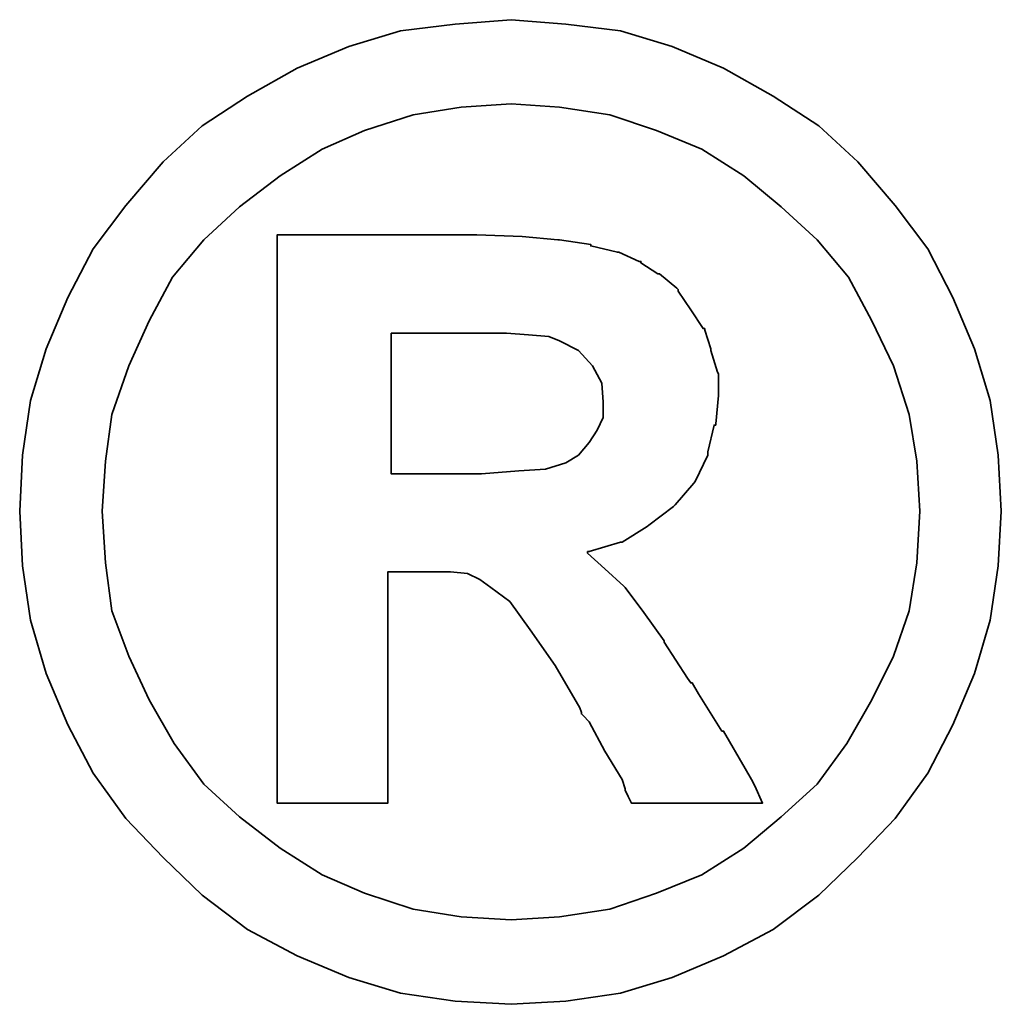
# Model space of a CAD drawing. Extents: x 24.2 to 106.5, y 37.1 to 84.
# Tile 47 of 49: x 98.277 to 98.526, y 59.769 to 60.018. Entities that reach past the tile are written whole.
import ezdxf

# ---------------------------------------------------------------- set-up
doc = ezdxf.new("R2010")
doc.units = 0
doc.header["$MEASUREMENT"] = 0
doc.layers.add('DIM', color=4, linetype='CONTINUOUS')
doc.layers.add('layer 1', color=7, linetype='CONTINUOUS')

# ---------------------------------------------------------------- blocks, each defined once
blk = doc.blocks.new('TBI MOTION logo(完整正式版)')
at = {"layer": 'layer 1', "color": 22, "lineweight": 35}
for points, knots in [([(81.20634, 4.98624), (81.20634, 4.98624), (81.18649, 5.32862), (81.18649, 5.32862), (81.18649, 5.32862), (81.18649, 5.32862), (81.13886, 5.66206), (81.13886, 5.66206), (81.13886, 5.66206), (81.13886, 5.66206), (81.04359, 5.97764), (81.04359, 5.97764), (81.04359, 5.97764), (81.04359, 5.97764), (80.91061, 6.29124), (80.91061, 6.29124), (80.91061, 6.29124), (80.91061, 6.29124), (80.75778, 6.58697), (80.75778, 6.58697), (80.75778, 6.58697), (80.75778, 6.58697), (80.5593, 6.85294), (80.5593, 6.85294), (80.5593, 6.85294), (80.5593, 6.85294), (80.33105, 7.1189), (80.33105, 7.1189), (80.33105, 7.1189), (80.33105, 7.1189), (80.09287, 7.33921), (80.09287, 7.33921), (80.09287, 7.33921), (80.09287, 7.33921), (79.815, 7.51982), (79.815, 7.51982), (79.815, 7.51982), (79.815, 7.51982), (79.51133, 7.69051), (79.51133, 7.69051), (79.51133, 7.69051), (79.51133, 7.69051), (79.19773, 7.8235), (79.19773, 7.8235), (79.19773, 7.8235), (79.19773, 7.8235), (78.88215, 7.91877), (78.88215, 7.91877), (78.88215, 7.91877), (78.88215, 7.91877), (78.54871, 7.95846), (78.54871, 7.95846), (78.54871, 7.95846), (78.54871, 7.95846), (78.21526, 7.98625), (78.21526, 7.98625), (78.21526, 7.98625), (78.21526, 7.98625), (77.87388, 7.95846), (77.87388, 7.95846), (77.87388, 7.95846), (77.87388, 7.95846), (77.54044, 7.91877), (77.54044, 7.91877), (77.54044, 7.91877), (77.54044, 7.91877), (77.22485, 7.8235), (77.22485, 7.8235), (77.22485, 7.8235), (77.22485, 7.8235), (76.91027, 7.69051), (76.91027, 7.69051), (76.91027, 7.69051), (76.91027, 7.69051), (76.6056, 7.51982), (76.6056, 7.51982), (76.6056, 7.51982), (76.6056, 7.51982), (76.32972, 7.33921), (76.32972, 7.33921), (76.32972, 7.33921), (76.32972, 7.33921), (76.09154, 7.1189), (76.09154, 7.1189), (76.09154, 7.1189), (76.09154, 7.1189), (75.86329, 6.85294), (75.86329, 6.85294), (75.86329, 6.85294), (75.86329, 6.85294), (75.66382, 6.58697), (75.66382, 6.58697), (75.66382, 6.58697), (75.66382, 6.58697), (75.51099, 6.29124), (75.51099, 6.29124), (75.51099, 6.29124), (75.51099, 6.29124), (75.37702, 5.97764), (75.37702, 5.97764), (75.37702, 5.97764), (75.37702, 5.97764), (75.28175, 5.66206), (75.28175, 5.66206), (75.28175, 5.66206), (75.28175, 5.66206), (75.23411, 5.32862), (75.23411, 5.32862), (75.23411, 5.32862), (75.23411, 5.32862), (75.21625, 4.98624), (75.21625, 4.98624), (75.21625, 4.98624), (75.21625, 4.98624), (75.23411, 4.6528), (75.23411, 4.6528), (75.23411, 4.6528), (75.23411, 4.6528), (75.28175, 4.32035), (75.28175, 4.32035), (75.28175, 4.32035), (75.28175, 4.32035), (75.37702, 3.99583), (75.37702, 3.99583), (75.37702, 3.99583), (75.37702, 3.99583), (75.51099, 3.68224), (75.51099, 3.68224), (75.51099, 3.68224), (75.51099, 3.68224), (75.66382, 3.38749), (75.66382, 3.38749), (75.66382, 3.38749), (75.66382, 3.38749), (75.86329, 3.10963), (75.86329, 3.10963), (75.86329, 3.10963), (75.86329, 3.10963), (76.09154, 2.87145), (76.09154, 2.87145), (76.09154, 2.87145), (76.09154, 2.87145), (76.32972, 2.6432), (76.32972, 2.6432), (76.32972, 2.6432), (76.32972, 2.6432), (76.6056, 2.43381), (76.6056, 2.43381), (76.6056, 2.43381), (76.6056, 2.43381), (76.91027, 2.27205), (76.91027, 2.27205), (76.91027, 2.27205), (76.91027, 2.27205), (77.22485, 2.13906), (77.22485, 2.13906), (77.22485, 2.13906), (77.22485, 2.13906), (77.54044, 2.0438), (77.54044, 2.0438), (77.54044, 2.0438), (77.54044, 2.0438), (77.87388, 1.99616), (77.87388, 1.99616), (77.87388, 1.99616), (77.87388, 1.99616), (78.21526, 1.97631), (78.21526, 1.97631), (78.21526, 1.97631), (78.21526, 1.97631), (78.54871, 1.99616), (78.54871, 1.99616), (78.54871, 1.99616), (78.54871, 1.99616), (78.88215, 2.0438), (78.88215, 2.0438), (78.88215, 2.0438), (78.88215, 2.0438), (79.19773, 2.13906), (79.19773, 2.13906), (79.19773, 2.13906), (79.19773, 2.13906), (79.51133, 2.27205), (79.51133, 2.27205), (79.51133, 2.27205), (79.51133, 2.27205), (79.815, 2.43381), (79.815, 2.43381), (79.815, 2.43381), (79.815, 2.43381), (80.09287, 2.6432), (80.09287, 2.6432), (80.09287, 2.6432), (80.09287, 2.6432), (80.33105, 2.87145), (80.33105, 2.87145), (80.33105, 2.87145), (80.33105, 2.87145), (80.5593, 3.10963), (80.5593, 3.10963), (80.5593, 3.10963), (80.5593, 3.10963), (80.75778, 3.38749), (80.75778, 3.38749), (80.75778, 3.38749), (80.75778, 3.38749), (80.91061, 3.68224), (80.91061, 3.68224), (80.91061, 3.68224), (80.91061, 3.68224), (81.04359, 3.99583), (81.04359, 3.99583), (81.04359, 3.99583), (81.04359, 3.99583), (81.13886, 4.32035), (81.13886, 4.32035), (81.13886, 4.32035), (81.13886, 4.32035), (81.18649, 4.6528), (81.18649, 4.6528), (81.18649, 4.6528), (81.18649, 4.6528), (81.20634, 4.98624), (81.20634, 4.98624)], [0, 0, 0, 0, 0.0178571, 0.0178571, 0.0178571, 0.0178571, 0.0357143, 0.0357143, 0.0357143, 0.0357143, 0.0535714, 0.0535714, 0.0535714, 0.0535714, 0.0714286, 0.0714286, 0.0714286, 0.0714286, 0.0892857, 0.0892857, 0.0892857, 0.0892857, 0.1071429, 0.1071429, 0.1071429, 0.1071429, 0.125, 0.125, 0.125, 0.125, 0.1428571, 0.1428571, 0.1428571, 0.1428571, 0.1607143, 0.1607143, 0.1607143, 0.1607143, 0.1785714, 0.1785714, 0.1785714, 0.1785714, 0.1964286, 0.1964286, 0.1964286, 0.1964286, 0.2142857, 0.2142857, 0.2142857, 0.2142857, 0.2321429, 0.2321429, 0.2321429, 0.2321429, 0.25, 0.25, 0.25, 0.25, 0.2678571, 0.2678571, 0.2678571, 0.2678571, 0.2857143, 0.2857143, 0.2857143, 0.2857143, 0.3035714, 0.3035714, 0.3035714, 0.3035714, 0.3214286, 0.3214286, 0.3214286, 0.3214286, 0.3392857, 0.3392857, 0.3392857, 0.3392857, 0.3571429, 0.3571429, 0.3571429, 0.3571429, 0.375, 0.375, 0.375, 0.375, 0.3928571, 0.3928571, 0.3928571, 0.3928571, 0.4107143, 0.4107143, 0.4107143, 0.4107143, 0.4285714, 0.4285714, 0.4285714, 0.4285714, 0.4464286, 0.4464286, 0.4464286, 0.4464286, 0.4642857, 0.4642857, 0.4642857, 0.4642857, 0.4821429, 0.4821429, 0.4821429, 0.4821429, 0.5, 0.5, 0.5, 0.5, 0.5178571, 0.5178571, 0.5178571, 0.5178571, 0.5357143, 0.5357143, 0.5357143, 0.5357143, 0.5535714, 0.5535714, 0.5535714, 0.5535714, 0.5714286, 0.5714286, 0.5714286, 0.5714286, 0.5892857, 0.5892857, 0.5892857, 0.5892857, 0.6071429, 0.6071429, 0.6071429, 0.6071429, 0.625, 0.625, 0.625, 0.625, 0.6428571, 0.6428571, 0.6428571, 0.6428571, 0.6607143, 0.6607143, 0.6607143, 0.6607143, 0.6785714, 0.6785714, 0.6785714, 0.6785714, 0.6964286, 0.6964286, 0.6964286, 0.6964286, 0.7142857, 0.7142857, 0.7142857, 0.7142857, 0.7321429, 0.7321429, 0.7321429, 0.7321429, 0.75, 0.75, 0.75, 0.75, 0.7678571, 0.7678571, 0.7678571, 0.7678571, 0.7857143, 0.7857143, 0.7857143, 0.7857143, 0.8035714, 0.8035714, 0.8035714, 0.8035714, 0.8214286, 0.8214286, 0.8214286, 0.8214286, 0.8392857, 0.8392857, 0.8392857, 0.8392857, 0.8571429, 0.8571429, 0.8571429, 0.8571429, 0.875, 0.875, 0.875, 0.875, 0.8928571, 0.8928571, 0.8928571, 0.8928571, 0.9107143, 0.9107143, 0.9107143, 0.9107143, 0.9285714, 0.9285714, 0.9285714, 0.9285714, 0.9464286, 0.9464286, 0.9464286, 0.9464286, 0.9642857, 0.9642857, 0.9642857, 0.9642857, 0.9821429, 0.9821429, 0.9821429, 0.9821429, 1, 1, 1, 1]), ([(80.71014, 4.98624), (80.71014, 4.98624), (80.69129, 5.29091), (80.69129, 5.29091), (80.69129, 5.29091), (80.69129, 5.29091), (80.64464, 5.57672), (80.64464, 5.57672), (80.64464, 5.57672), (80.64464, 5.57672), (80.54937, 5.87245), (80.54937, 5.87245), (80.54937, 5.87245), (80.54937, 5.87245), (80.41639, 6.14833), (80.41639, 6.14833), (80.41639, 6.14833), (80.41639, 6.14833), (80.27349, 6.41429), (80.27349, 6.41429), (80.27349, 6.41429), (80.27349, 6.41429), (80.08295, 6.64255), (80.08295, 6.64255), (80.08295, 6.64255), (80.08295, 6.64255), (79.86264, 6.84301), (79.86264, 6.84301), (79.86264, 6.84301), (79.86264, 6.84301), (79.63439, 7.03355), (79.63439, 7.03355), (79.63439, 7.03355), (79.63439, 7.03355), (79.37835, 7.1963), (79.37835, 7.1963), (79.37835, 7.1963), (79.37835, 7.1963), (79.10246, 7.30944), (79.10246, 7.30944), (79.10246, 7.30944), (79.10246, 7.30944), (78.81665, 7.40471), (78.81665, 7.40471), (78.81665, 7.40471), (78.81665, 7.40471), (78.511, 7.45234), (78.511, 7.45234), (78.511, 7.45234), (78.511, 7.45234), (78.21526, 7.47219), (78.21526, 7.47219), (78.21526, 7.47219), (78.21526, 7.47219), (77.9106, 7.45234), (77.9106, 7.45234), (77.9106, 7.45234), (77.9106, 7.45234), (77.61685, 7.40471), (77.61685, 7.40471), (77.61685, 7.40471), (77.61685, 7.40471), (77.32012, 7.30944), (77.32012, 7.30944), (77.32012, 7.30944), (77.32012, 7.30944), (77.06309, 7.1963), (77.06309, 7.1963), (77.06309, 7.1963), (77.06309, 7.1963), (76.80606, 7.03355), (76.80606, 7.03355), (76.80606, 7.03355), (76.80606, 7.03355), (76.55797, 6.84301), (76.55797, 6.84301), (76.55797, 6.84301), (76.55797, 6.84301), (76.34063, 6.64255), (76.34063, 6.64255), (76.34063, 6.64255), (76.34063, 6.64255), (76.1491, 6.41429), (76.1491, 6.41429), (76.1491, 6.41429), (76.1491, 6.41429), (76.0062, 6.14833), (76.0062, 6.14833), (76.0062, 6.14833), (76.0062, 6.14833), (75.88314, 5.87245), (75.88314, 5.87245), (75.88314, 5.87245), (75.88314, 5.87245), (75.77794, 5.57672), (75.77794, 5.57672), (75.77794, 5.57672), (75.77794, 5.57672), (75.73924, 5.29091), (75.73924, 5.29091), (75.73924, 5.29091), (75.73924, 5.29091), (75.72039, 4.98624), (75.72039, 4.98624), (75.72039, 4.98624), (75.72039, 4.98624), (75.73924, 4.67165), (75.73924, 4.67165), (75.73924, 4.67165), (75.73924, 4.67165), (75.77794, 4.37791), (75.77794, 4.37791), (75.77794, 4.37791), (75.77794, 4.37791), (75.88314, 4.10102), (75.88314, 4.10102), (75.88314, 4.10102), (75.88314, 4.10102), (76.0062, 3.83407), (76.0062, 3.83407), (76.0062, 3.83407), (76.0062, 3.83407), (76.15902, 3.56811), (76.15902, 3.56811), (76.15902, 3.56811), (76.15902, 3.56811), (76.34063, 3.32001), (76.34063, 3.32001), (76.34063, 3.32001), (76.34063, 3.32001), (76.55797, 3.11955), (76.55797, 3.11955), (76.55797, 3.11955), (76.55797, 3.11955), (76.80606, 2.92901), (76.80606, 2.92901), (76.80606, 2.92901), (76.80606, 2.92901), (77.06309, 2.76725), (77.06309, 2.76725), (77.06309, 2.76725), (77.06309, 2.76725), (77.32012, 2.65412), (77.32012, 2.65412), (77.32012, 2.65412), (77.32012, 2.65412), (77.61685, 2.55786), (77.61685, 2.55786), (77.61685, 2.55786), (77.61685, 2.55786), (77.9106, 2.51022), (77.9106, 2.51022), (77.9106, 2.51022), (77.9106, 2.51022), (78.21526, 2.49137), (78.21526, 2.49137), (78.21526, 2.49137), (78.21526, 2.49137), (78.511, 2.51022), (78.511, 2.51022), (78.511, 2.51022), (78.511, 2.51022), (78.81665, 2.55786), (78.81665, 2.55786), (78.81665, 2.55786), (78.81665, 2.55786), (79.10246, 2.65412), (79.10246, 2.65412), (79.10246, 2.65412), (79.10246, 2.65412), (79.37835, 2.76725), (79.37835, 2.76725), (79.37835, 2.76725), (79.37835, 2.76725), (79.63439, 2.92901), (79.63439, 2.92901), (79.63439, 2.92901), (79.63439, 2.92901), (79.86264, 3.11955), (79.86264, 3.11955), (79.86264, 3.11955), (79.86264, 3.11955), (80.08295, 3.32001), (80.08295, 3.32001), (80.08295, 3.32001), (80.08295, 3.32001), (80.26356, 3.56811), (80.26356, 3.56811), (80.26356, 3.56811), (80.26356, 3.56811), (80.41639, 3.83407), (80.41639, 3.83407), (80.41639, 3.83407), (80.41639, 3.83407), (80.54937, 4.10102), (80.54937, 4.10102), (80.54937, 4.10102), (80.54937, 4.10102), (80.64464, 4.37791), (80.64464, 4.37791), (80.64464, 4.37791), (80.64464, 4.37791), (80.69129, 4.67165), (80.69129, 4.67165), (80.69129, 4.67165), (80.69129, 4.67165), (80.71014, 4.98624), (80.71014, 4.98624)], [0, 0, 0, 0, 0.0192308, 0.0192308, 0.0192308, 0.0192308, 0.0384615, 0.0384615, 0.0384615, 0.0384615, 0.0576923, 0.0576923, 0.0576923, 0.0576923, 0.0769231, 0.0769231, 0.0769231, 0.0769231, 0.0961538, 0.0961538, 0.0961538, 0.0961538, 0.1153846, 0.1153846, 0.1153846, 0.1153846, 0.1346154, 0.1346154, 0.1346154, 0.1346154, 0.1538462, 0.1538462, 0.1538462, 0.1538462, 0.1730769, 0.1730769, 0.1730769, 0.1730769, 0.1923077, 0.1923077, 0.1923077, 0.1923077, 0.2115385, 0.2115385, 0.2115385, 0.2115385, 0.2307692, 0.2307692, 0.2307692, 0.2307692, 0.25, 0.25, 0.25, 0.25, 0.2692308, 0.2692308, 0.2692308, 0.2692308, 0.2884615, 0.2884615, 0.2884615, 0.2884615, 0.3076923, 0.3076923, 0.3076923, 0.3076923, 0.3269231, 0.3269231, 0.3269231, 0.3269231, 0.3461538, 0.3461538, 0.3461538, 0.3461538, 0.3653846, 0.3653846, 0.3653846, 0.3653846, 0.3846154, 0.3846154, 0.3846154, 0.3846154, 0.4038462, 0.4038462, 0.4038462, 0.4038462, 0.4230769, 0.4230769, 0.4230769, 0.4230769, 0.4423077, 0.4423077, 0.4423077, 0.4423077, 0.4615385, 0.4615385, 0.4615385, 0.4615385, 0.4807692, 0.4807692, 0.4807692, 0.4807692, 0.5, 0.5, 0.5, 0.5, 0.5192308, 0.5192308, 0.5192308, 0.5192308, 0.5384615, 0.5384615, 0.5384615, 0.5384615, 0.5576923, 0.5576923, 0.5576923, 0.5576923, 0.5769231, 0.5769231, 0.5769231, 0.5769231, 0.5961538, 0.5961538, 0.5961538, 0.5961538, 0.6153846, 0.6153846, 0.6153846, 0.6153846, 0.6346154, 0.6346154, 0.6346154, 0.6346154, 0.6538462, 0.6538462, 0.6538462, 0.6538462, 0.6730769, 0.6730769, 0.6730769, 0.6730769, 0.6923077, 0.6923077, 0.6923077, 0.6923077, 0.7115385, 0.7115385, 0.7115385, 0.7115385, 0.7307692, 0.7307692, 0.7307692, 0.7307692, 0.75, 0.75, 0.75, 0.75, 0.7692308, 0.7692308, 0.7692308, 0.7692308, 0.7884615, 0.7884615, 0.7884615, 0.7884615, 0.8076923, 0.8076923, 0.8076923, 0.8076923, 0.8269231, 0.8269231, 0.8269231, 0.8269231, 0.8461538, 0.8461538, 0.8461538, 0.8461538, 0.8653846, 0.8653846, 0.8653846, 0.8653846, 0.8846154, 0.8846154, 0.8846154, 0.8846154, 0.9038462, 0.9038462, 0.9038462, 0.9038462, 0.9230769, 0.9230769, 0.9230769, 0.9230769, 0.9423077, 0.9423077, 0.9423077, 0.9423077, 0.9615385, 0.9615385, 0.9615385, 0.9615385, 0.9807692, 0.9807692, 0.9807692, 0.9807692, 1, 1, 1, 1]), ([(76.78721, 3.2823), (76.78721, 3.2823), (76.78721, 3.32001), (76.78721, 3.32001), (76.78721, 3.32001), (76.78721, 3.32001), (76.78721, 3.42422), (76.78721, 3.42422), (76.78721, 3.42422), (76.78721, 3.42422), (76.78721, 3.59689), (76.78721, 3.59689), (76.78721, 3.59689), (76.78721, 3.59689), (76.78721, 3.80529), (76.78721, 3.80529), (76.78721, 3.80529), (76.78721, 3.80529), (76.78721, 4.0524), (76.78721, 4.0524), (76.78721, 4.0524), (76.78721, 4.0524), (76.78721, 4.32035), (76.78721, 4.32035), (76.78721, 4.32035), (76.78721, 4.32035), (76.78721, 4.92868), (76.78721, 4.92868), (76.78721, 4.92868), (76.78721, 4.92868), (76.78721, 5.53801), (76.78721, 5.53801), (76.78721, 5.53801), (76.78721, 5.53801), (76.78721, 5.82482), (76.78721, 5.82482), (76.78721, 5.82482), (76.78721, 5.82482), (76.78721, 6.07291), (76.78721, 6.07291), (76.78721, 6.07291), (76.78721, 6.07291), (76.78721, 6.30017), (76.78721, 6.30017), (76.78721, 6.30017), (76.78721, 6.30017), (76.78721, 6.45399), (76.78721, 6.45399), (76.78721, 6.45399), (76.78721, 6.45399), (76.78721, 6.5572), (76.78721, 6.5572), (76.78721, 6.5572), (76.78721, 6.5572), (76.78721, 6.59689), (76.78721, 6.59689), (76.78721, 6.59689), (76.78721, 6.59689), (76.78721, 6.67232), (76.78721, 6.67232), (76.78721, 6.67232), (76.78721, 6.67232), (76.8537, 6.67232), (76.8537, 6.67232), (76.8537, 6.67232), (76.8537, 6.67232), (76.87355, 6.67232), (76.87355, 6.67232), (76.87355, 6.67232), (76.87355, 6.67232), (76.91027, 6.67232), (76.91027, 6.67232), (76.91027, 6.67232), (76.91027, 6.67232), (77.04424, 6.67232), (77.04424, 6.67232), (77.04424, 6.67232), (77.04424, 6.67232), (77.22485, 6.67232), (77.22485, 6.67232), (77.22485, 6.67232), (77.22485, 6.67232), (77.43524, 6.67232), (77.43524, 6.67232), (77.43524, 6.67232), (77.43524, 6.67232), (77.65357, 6.67232), (77.65357, 6.67232), (77.65357, 6.67232), (77.65357, 6.67232), (77.82625, 6.67232), (77.82625, 6.67232), (77.82625, 6.67232), (77.82625, 6.67232), (77.94037, 6.67232), (77.94037, 6.67232), (77.94037, 6.67232), (77.94037, 6.67232), (77.97709, 6.67232), (77.97709, 6.67232), (77.97709, 6.67232), (77.97709, 6.67232), (77.99694, 6.67232), (77.99694, 6.67232), (77.99694, 6.67232), (77.99694, 6.67232), (78.00686, 6.67232), (78.00686, 6.67232), (78.00686, 6.67232), (78.00686, 6.67232), (78.28275, 6.6624), (78.28275, 6.6624), (78.28275, 6.6624), (78.28275, 6.6624), (78.50107, 6.64255), (78.50107, 6.64255), (78.50107, 6.64255), (78.50107, 6.64255), (78.511, 6.64255), (78.511, 6.64255), (78.511, 6.64255), (78.511, 6.64255), (78.70154, 6.61476), (78.70154, 6.61476), (78.70154, 6.61476), (78.70154, 6.61476), (78.70154, 6.60483), (78.70154, 6.60483), (78.70154, 6.60483), (78.70154, 6.60483), (78.86429, 6.56713), (78.86429, 6.56713), (78.86429, 6.56713), (78.86429, 6.56713), (78.87223, 6.56713), (78.87223, 6.56713), (78.87223, 6.56713), (78.87223, 6.56713), (78.99727, 6.51056), (78.99727, 6.51056), (78.99727, 6.51056), (78.99727, 6.51056), (79.00719, 6.51056), (79.00719, 6.51056), (79.00719, 6.51056), (79.00719, 6.51056), (79.00719, 6.50162), (79.00719, 6.50162), (79.00719, 6.50162), (79.00719, 6.50162), (79.1104, 6.43415), (79.1104, 6.43415), (79.1104, 6.43415), (79.1104, 6.43415), (79.12132, 6.43415), (79.12132, 6.43415), (79.12132, 6.43415), (79.12132, 6.43415), (79.22552, 6.34781), (79.22552, 6.34781), (79.22552, 6.34781), (79.22552, 6.34781), (79.23544, 6.33888), (79.23544, 6.33888), (79.23544, 6.33888), (79.23544, 6.33888), (79.23544, 6.32895), (79.23544, 6.32895), (79.23544, 6.32895), (79.23544, 6.32895), (79.31087, 6.21483), (79.31087, 6.21483), (79.31087, 6.21483), (79.31087, 6.21483), (79.38629, 6.1007), (79.38629, 6.1007), (79.38629, 6.1007), (79.38629, 6.1007), (79.3972, 6.1007), (79.3972, 6.1007), (79.3972, 6.1007), (79.3972, 6.1007), (79.3972, 6.09078), (79.3972, 6.09078), (79.3972, 6.09078), (79.3972, 6.09078), (79.43392, 5.97764), (79.43392, 5.97764), (79.43392, 5.97764), (79.43392, 5.97764), (79.43392, 5.96772), (79.43392, 5.96772), (79.43392, 5.96772), (79.43392, 5.96772), (79.47362, 5.83474), (79.47362, 5.83474), (79.47362, 5.83474), (79.47362, 5.83474), (79.48156, 5.82482), (79.48156, 5.82482), (79.48156, 5.82482), (79.48156, 5.82482), (79.48156, 5.69977), (79.48156, 5.69977), (79.48156, 5.69977), (79.48156, 5.69977), (79.48156, 5.69183), (79.48156, 5.69183), (79.48156, 5.69183), (79.48156, 5.69183), (79.4637, 5.51915), (79.4637, 5.51915), (79.4637, 5.51915), (79.4637, 5.51915), (79.4637, 5.51122), (79.4637, 5.51122), (79.4637, 5.51122), (79.4637, 5.51122), (79.45377, 5.51122), (79.45377, 5.51122), (79.45377, 5.51122), (79.45377, 5.51122), (79.41507, 5.34847), (79.41507, 5.34847), (79.41507, 5.34847), (79.41507, 5.34847), (79.41507, 5.33854), (79.41507, 5.33854), (79.41507, 5.33854), (79.41507, 5.33854), (79.41507, 5.32862), (79.41507, 5.32862), (79.41507, 5.32862), (79.41507, 5.32862), (79.33865, 5.16785), (79.33865, 5.16785), (79.33865, 5.16785), (79.33865, 5.16785), (79.33071, 5.15693), (79.33071, 5.15693), (79.33071, 5.15693), (79.33071, 5.15693), (79.2156, 5.02495), (79.2156, 5.02495), (79.2156, 5.02495), (79.2156, 5.02495), (79.20567, 5.01502), (79.20567, 5.01502), (79.20567, 5.01502), (79.20567, 5.01502), (79.05483, 4.89991), (79.05483, 4.89991), (79.05483, 4.89991), (79.05483, 4.89991), (79.04491, 4.89197), (79.04491, 4.89197), (79.04491, 4.89197), (79.04491, 4.89197), (78.89208, 4.7967), (78.89208, 4.7967), (78.89208, 4.7967), (78.89208, 4.7967), (78.88215, 4.7967), (78.88215, 4.7967), (78.88215, 4.7967), (78.88215, 4.7967), (78.69161, 4.73913), (78.69161, 4.73913), (78.69161, 4.73913), (78.69161, 4.73913), (78.68169, 4.73913), (78.68169, 4.73913), (78.68169, 4.73913), (78.68169, 4.73913), (78.68169, 4.72921), (78.68169, 4.72921), (78.68169, 4.72921), (78.68169, 4.72921), (78.78688, 4.63394), (78.78688, 4.63394), (78.78688, 4.63394), (78.78688, 4.63394), (78.902, 4.52875), (78.902, 4.52875), (78.902, 4.52875), (78.902, 4.52875), (78.91093, 4.52081), (78.91093, 4.52081), (78.91093, 4.52081), (78.91093, 4.52081), (79.02506, 4.36798), (79.02506, 4.36798), (79.02506, 4.36798), (79.02506, 4.36798), (79.1501, 4.1953), (79.1501, 4.1953), (79.1501, 4.1953), (79.1501, 4.1953), (79.1501, 4.18736), (79.1501, 4.18736), (79.1501, 4.18736), (79.1501, 4.18736), (79.29201, 3.96705), (79.29201, 3.96705), (79.29201, 3.96705), (79.29201, 3.96705), (79.31087, 3.93828), (79.31087, 3.93828), (79.31087, 3.93828), (79.31087, 3.93828), (79.32079, 3.93828), (79.32079, 3.93828), (79.32079, 3.93828), (79.32079, 3.93828), (79.3585, 3.87178), (79.3585, 3.87178), (79.3585, 3.87178), (79.3585, 3.87178), (79.50141, 3.64353), (79.50141, 3.64353), (79.50141, 3.64353), (79.50141, 3.64353), (79.51133, 3.64353), (79.51133, 3.64353), (79.51133, 3.64353), (79.51133, 3.64353), (79.64431, 3.41528), (79.64431, 3.41528), (79.64431, 3.41528), (79.64431, 3.41528), (79.68202, 3.3478), (79.68202, 3.3478), (79.68202, 3.3478), (79.68202, 3.3478), (79.70187, 3.31009), (79.70187, 3.31009), (79.70187, 3.31009), (79.70187, 3.31009), (79.7495, 3.2049), (79.7495, 3.2049), (79.7495, 3.2049), (79.7495, 3.2049), (79.64431, 3.2049), (79.64431, 3.2049), (79.64431, 3.2049), (79.64431, 3.2049), (79.62546, 3.2049), (79.62546, 3.2049), (79.62546, 3.2049), (79.62546, 3.2049), (79.53912, 3.2049), (79.53912, 3.2049), (79.53912, 3.2049), (79.53912, 3.2049), (79.31087, 3.2049), (79.31087, 3.2049), (79.31087, 3.2049), (79.31087, 3.2049), (79.08262, 3.2049), (79.08262, 3.2049), (79.08262, 3.2049), (79.08262, 3.2049), (79.00719, 3.2049), (79.00719, 3.2049), (79.00719, 3.2049), (79.00719, 3.2049), (78.98735, 3.2049), (78.98735, 3.2049), (78.98735, 3.2049), (78.98735, 3.2049), (78.94964, 3.2049), (78.94964, 3.2049), (78.94964, 3.2049), (78.94964, 3.2049), (78.92979, 3.24459), (78.92979, 3.24459), (78.92979, 3.24459), (78.92979, 3.24459), (78.91093, 3.2823), (78.91093, 3.2823), (78.91093, 3.2823), (78.91093, 3.2823), (78.91093, 3.29223), (78.91093, 3.29223), (78.91093, 3.29223), (78.91093, 3.29223), (78.89208, 3.3478), (78.89208, 3.3478), (78.89208, 3.3478), (78.89208, 3.3478), (78.78688, 3.52048), (78.78688, 3.52048), (78.78688, 3.52048), (78.78688, 3.52048), (78.69161, 3.7001), (78.69161, 3.7001), (78.69161, 3.7001), (78.69161, 3.7001), (78.6539, 3.7388), (78.6539, 3.7388), (78.6539, 3.7388), (78.6539, 3.7388), (78.64398, 3.74873), (78.64398, 3.74873), (78.64398, 3.74873), (78.64398, 3.74873), (78.64398, 3.75766), (78.64398, 3.75766), (78.64398, 3.75766), (78.64398, 3.75766), (78.63405, 3.78644), (78.63405, 3.78644), (78.63405, 3.78644), (78.63405, 3.78644), (78.48321, 4.04347), (78.48321, 4.04347), (78.48321, 4.04347), (78.48321, 4.04347), (78.33038, 4.2618), (78.33038, 4.2618), (78.33038, 4.2618), (78.33038, 4.2618), (78.20732, 4.43447), (78.20732, 4.43447), (78.20732, 4.43447), (78.20732, 4.43447), (78.09221, 4.52081), (78.09221, 4.52081), (78.09221, 4.52081), (78.09221, 4.52081), (78.02472, 4.56845), (78.02472, 4.56845), (78.02472, 4.56845), (78.02472, 4.56845), (77.9493, 4.60616), (77.9493, 4.60616), (77.9493, 4.60616), (77.9493, 4.60616), (77.8451, 4.61608), (77.8451, 4.61608), (77.8451, 4.61608), (77.8451, 4.61608), (77.71113, 4.61608), (77.71113, 4.61608), (77.71113, 4.61608), (77.71113, 4.61608), (77.69128, 4.61608), (77.69128, 4.61608), (77.69128, 4.61608), (77.69128, 4.61608), (77.67342, 4.61608), (77.67342, 4.61608), (77.67342, 4.61608), (77.67342, 4.61608), (77.5583, 4.61608), (77.5583, 4.61608), (77.5583, 4.61608), (77.5583, 4.61608), (77.46303, 4.61608), (77.46303, 4.61608), (77.46303, 4.61608), (77.46303, 4.61608), (77.46303, 4.54761), (77.46303, 4.54761), (77.46303, 4.54761), (77.46303, 4.54761), (77.46303, 4.47318), (77.46303, 4.47318), (77.46303, 4.47318), (77.46303, 4.47318), (77.46303, 4.24294), (77.46303, 4.24294), (77.46303, 4.24294), (77.46303, 4.24294), (77.46303, 3.99583), (77.46303, 3.99583), (77.46303, 3.99583), (77.46303, 3.99583), (77.46303, 3.72888), (77.46303, 3.72888), (77.46303, 3.72888), (77.46303, 3.72888), (77.46303, 3.51055), (77.46303, 3.51055), (77.46303, 3.51055), (77.46303, 3.51055), (77.46303, 3.42422), (77.46303, 3.42422), (77.46303, 3.42422), (77.46303, 3.42422), (77.46303, 3.35773), (77.46303, 3.35773), (77.46303, 3.35773), (77.46303, 3.35773), (77.46303, 3.30017), (77.46303, 3.30017), (77.46303, 3.30017), (77.46303, 3.30017), (77.46303, 3.2823), (77.46303, 3.2823), (77.46303, 3.2823), (77.46303, 3.2823), (77.46303, 3.2049), (77.46303, 3.2049), (77.46303, 3.2049), (77.46303, 3.2049), (77.39753, 3.2049), (77.39753, 3.2049), (77.39753, 3.2049), (77.39753, 3.2049), (77.37768, 3.2049), (77.37768, 3.2049), (77.37768, 3.2049), (77.37768, 3.2049), (77.32012, 3.2049), (77.32012, 3.2049), (77.32012, 3.2049), (77.32012, 3.2049), (77.12165, 3.2049), (77.12165, 3.2049), (77.12165, 3.2049), (77.12165, 3.2049), (76.94897, 3.2049), (76.94897, 3.2049), (76.94897, 3.2049), (76.94897, 3.2049), (76.8924, 3.2049), (76.8924, 3.2049), (76.8924, 3.2049), (76.8924, 3.2049), (76.8537, 3.2049), (76.8537, 3.2049), (76.8537, 3.2049), (76.8537, 3.2049), (76.78721, 3.2049), (76.78721, 3.2049), (76.78721, 3.2049), (76.78721, 3.2049), (76.78721, 3.2823), (76.78721, 3.2823)], [0, 0, 0, 0, 0.0074074, 0.0074074, 0.0074074, 0.0074074, 0.0148148, 0.0148148, 0.0148148, 0.0148148, 0.0222222, 0.0222222, 0.0222222, 0.0222222, 0.0296296, 0.0296296, 0.0296296, 0.0296296, 0.037037, 0.037037, 0.037037, 0.037037, 0.0444444, 0.0444444, 0.0444444, 0.0444444, 0.0518519, 0.0518519, 0.0518519, 0.0518519, 0.0592593, 0.0592593, 0.0592593, 0.0592593, 0.0666667, 0.0666667, 0.0666667, 0.0666667, 0.0740741, 0.0740741, 0.0740741, 0.0740741, 0.0814815, 0.0814815, 0.0814815, 0.0814815, 0.0888889, 0.0888889, 0.0888889, 0.0888889, 0.0962963, 0.0962963, 0.0962963, 0.0962963, 0.1037037, 0.1037037, 0.1037037, 0.1037037, 0.1111111, 0.1111111, 0.1111111, 0.1111111, 0.1185185, 0.1185185, 0.1185185, 0.1185185, 0.1259259, 0.1259259, 0.1259259, 0.1259259, 0.1333333, 0.1333333, 0.1333333, 0.1333333, 0.1407407, 0.1407407, 0.1407407, 0.1407407, 0.1481481, 0.1481481, 0.1481481, 0.1481481, 0.1555556, 0.1555556, 0.1555556, 0.1555556, 0.162963, 0.162963, 0.162963, 0.162963, 0.1703704, 0.1703704, 0.1703704, 0.1703704, 0.1777778, 0.1777778, 0.1777778, 0.1777778, 0.1851852, 0.1851852, 0.1851852, 0.1851852, 0.1925926, 0.1925926, 0.1925926, 0.1925926, 0.2, 0.2, 0.2, 0.2, 0.2074074, 0.2074074, 0.2074074, 0.2074074, 0.2148148, 0.2148148, 0.2148148, 0.2148148, 0.2222222, 0.2222222, 0.2222222, 0.2222222, 0.2296296, 0.2296296, 0.2296296, 0.2296296, 0.237037, 0.237037, 0.237037, 0.237037, 0.2444444, 0.2444444, 0.2444444, 0.2444444, 0.2518519, 0.2518519, 0.2518519, 0.2518519, 0.2592593, 0.2592593, 0.2592593, 0.2592593, 0.2666667, 0.2666667, 0.2666667, 0.2666667, 0.2740741, 0.2740741, 0.2740741, 0.2740741, 0.2814815, 0.2814815, 0.2814815, 0.2814815, 0.2888889, 0.2888889, 0.2888889, 0.2888889, 0.2962963, 0.2962963, 0.2962963, 0.2962963, 0.3037037, 0.3037037, 0.3037037, 0.3037037, 0.3111111, 0.3111111, 0.3111111, 0.3111111, 0.3185185, 0.3185185, 0.3185185, 0.3185185, 0.3259259, 0.3259259, 0.3259259, 0.3259259, 0.3333333, 0.3333333, 0.3333333, 0.3333333, 0.3407407, 0.3407407, 0.3407407, 0.3407407, 0.3481481, 0.3481481, 0.3481481, 0.3481481, 0.3555556, 0.3555556, 0.3555556, 0.3555556, 0.362963, 0.362963, 0.362963, 0.362963, 0.3703704, 0.3703704, 0.3703704, 0.3703704, 0.3777778, 0.3777778, 0.3777778, 0.3777778, 0.3851852, 0.3851852, 0.3851852, 0.3851852, 0.3925926, 0.3925926, 0.3925926, 0.3925926, 0.4, 0.4, 0.4, 0.4, 0.4074074, 0.4074074, 0.4074074, 0.4074074, 0.4148148, 0.4148148, 0.4148148, 0.4148148, 0.4222222, 0.4222222, 0.4222222, 0.4222222, 0.4296296, 0.4296296, 0.4296296, 0.4296296, 0.437037, 0.437037, 0.437037, 0.437037, 0.4444444, 0.4444444, 0.4444444, 0.4444444, 0.4518519, 0.4518519, 0.4518519, 0.4518519, 0.4592593, 0.4592593, 0.4592593, 0.4592593, 0.4666667, 0.4666667, 0.4666667, 0.4666667, 0.4740741, 0.4740741, 0.4740741, 0.4740741, 0.4814815, 0.4814815, 0.4814815, 0.4814815, 0.4888889, 0.4888889, 0.4888889, 0.4888889, 0.4962963, 0.4962963, 0.4962963, 0.4962963, 0.5037037, 0.5037037, 0.5037037, 0.5037037, 0.5111111, 0.5111111, 0.5111111, 0.5111111, 0.5185185, 0.5185185, 0.5185185, 0.5185185, 0.5259259, 0.5259259, 0.5259259, 0.5259259, 0.5333333, 0.5333333, 0.5333333, 0.5333333, 0.5407407, 0.5407407, 0.5407407, 0.5407407, 0.5481481, 0.5481481, 0.5481481, 0.5481481, 0.5555556, 0.5555556, 0.5555556, 0.5555556, 0.562963, 0.562963, 0.562963, 0.562963, 0.5703704, 0.5703704, 0.5703704, 0.5703704, 0.5777778, 0.5777778, 0.5777778, 0.5777778, 0.5851852, 0.5851852, 0.5851852, 0.5851852, 0.5925926, 0.5925926, 0.5925926, 0.5925926, 0.6, 0.6, 0.6, 0.6, 0.6074074, 0.6074074, 0.6074074, 0.6074074, 0.6148148, 0.6148148, 0.6148148, 0.6148148, 0.6222222, 0.6222222, 0.6222222, 0.6222222, 0.6296296, 0.6296296, 0.6296296, 0.6296296, 0.637037, 0.637037, 0.637037, 0.637037, 0.6444444, 0.6444444, 0.6444444, 0.6444444, 0.6518519, 0.6518519, 0.6518519, 0.6518519, 0.6592593, 0.6592593, 0.6592593, 0.6592593, 0.6666667, 0.6666667, 0.6666667, 0.6666667, 0.6740741, 0.6740741, 0.6740741, 0.6740741, 0.6814815, 0.6814815, 0.6814815, 0.6814815, 0.6888889, 0.6888889, 0.6888889, 0.6888889, 0.6962963, 0.6962963, 0.6962963, 0.6962963, 0.7037037, 0.7037037, 0.7037037, 0.7037037, 0.7111111, 0.7111111, 0.7111111, 0.7111111, 0.7185185, 0.7185185, 0.7185185, 0.7185185, 0.7259259, 0.7259259, 0.7259259, 0.7259259, 0.7333333, 0.7333333, 0.7333333, 0.7333333, 0.7407407, 0.7407407, 0.7407407, 0.7407407, 0.7481481, 0.7481481, 0.7481481, 0.7481481, 0.7555556, 0.7555556, 0.7555556, 0.7555556, 0.762963, 0.762963, 0.762963, 0.762963, 0.7703704, 0.7703704, 0.7703704, 0.7703704, 0.7777778, 0.7777778, 0.7777778, 0.7777778, 0.7851852, 0.7851852, 0.7851852, 0.7851852, 0.7925926, 0.7925926, 0.7925926, 0.7925926, 0.8, 0.8, 0.8, 0.8, 0.8074074, 0.8074074, 0.8074074, 0.8074074, 0.8148148, 0.8148148, 0.8148148, 0.8148148, 0.8222222, 0.8222222, 0.8222222, 0.8222222, 0.8296296, 0.8296296, 0.8296296, 0.8296296, 0.837037, 0.837037, 0.837037, 0.837037, 0.8444444, 0.8444444, 0.8444444, 0.8444444, 0.8518519, 0.8518519, 0.8518519, 0.8518519, 0.8592593, 0.8592593, 0.8592593, 0.8592593, 0.8666667, 0.8666667, 0.8666667, 0.8666667, 0.8740741, 0.8740741, 0.8740741, 0.8740741, 0.8814815, 0.8814815, 0.8814815, 0.8814815, 0.8888889, 0.8888889, 0.8888889, 0.8888889, 0.8962963, 0.8962963, 0.8962963, 0.8962963, 0.9037037, 0.9037037, 0.9037037, 0.9037037, 0.9111111, 0.9111111, 0.9111111, 0.9111111, 0.9185185, 0.9185185, 0.9185185, 0.9185185, 0.9259259, 0.9259259, 0.9259259, 0.9259259, 0.9333333, 0.9333333, 0.9333333, 0.9333333, 0.9407407, 0.9407407, 0.9407407, 0.9407407, 0.9481481, 0.9481481, 0.9481481, 0.9481481, 0.9555556, 0.9555556, 0.9555556, 0.9555556, 0.962963, 0.962963, 0.962963, 0.962963, 0.9703704, 0.9703704, 0.9703704, 0.9703704, 0.9777778, 0.9777778, 0.9777778, 0.9777778, 0.9851852, 0.9851852, 0.9851852, 0.9851852, 0.9925926, 0.9925926, 0.9925926, 0.9925926, 1, 1, 1, 1]), ([(77.48288, 6.07291), (77.48288, 6.07291), (77.48288, 5.99551), (77.48288, 5.99551), (77.48288, 5.99551), (77.48288, 5.99551), (77.48288, 5.82482), (77.48288, 5.82482), (77.48288, 5.82482), (77.48288, 5.82482), (77.48288, 5.63328), (77.48288, 5.63328), (77.48288, 5.63328), (77.48288, 5.63328), (77.48288, 5.46358), (77.48288, 5.46358), (77.48288, 5.46358), (77.48288, 5.46358), (77.48288, 5.29091), (77.48288, 5.29091), (77.48288, 5.29091), (77.48288, 5.29091), (77.48288, 5.21449), (77.48288, 5.21449), (77.48288, 5.21449), (77.48288, 5.21449), (77.50074, 5.21449), (77.50074, 5.21449), (77.50074, 5.21449), (77.50074, 5.21449), (77.71113, 5.21449), (77.71113, 5.21449), (77.71113, 5.21449), (77.71113, 5.21449), (77.94037, 5.21449), (77.94037, 5.21449), (77.94037, 5.21449), (77.94037, 5.21449), (78.01579, 5.21449), (78.01579, 5.21449), (78.01579, 5.21449), (78.01579, 5.21449), (78.03465, 5.21449), (78.03465, 5.21449), (78.03465, 5.21449), (78.03465, 5.21449), (78.2629, 5.23335), (78.2629, 5.23335), (78.2629, 5.23335), (78.2629, 5.23335), (78.42565, 5.24327), (78.42565, 5.24327), (78.42565, 5.24327), (78.42565, 5.24327), (78.54871, 5.28098), (78.54871, 5.28098), (78.54871, 5.28098), (78.54871, 5.28098), (78.62611, 5.32862), (78.62611, 5.32862), (78.62611, 5.32862), (78.62611, 5.32862), (78.69161, 5.40503), (78.69161, 5.40503), (78.69161, 5.40503), (78.69161, 5.40503), (78.73925, 5.48145), (78.73925, 5.48145), (78.73925, 5.48145), (78.73925, 5.48145), (78.77696, 5.55885), (78.77696, 5.55885), (78.77696, 5.55885), (78.77696, 5.55885), (78.77696, 5.65214), (78.77696, 5.65214), (78.77696, 5.65214), (78.77696, 5.65214), (78.76902, 5.76726), (78.76902, 5.76726), (78.76902, 5.76726), (78.76902, 5.76726), (78.71146, 5.87245), (78.71146, 5.87245), (78.71146, 5.87245), (78.71146, 5.87245), (78.62611, 5.96772), (78.62611, 5.96772), (78.62611, 5.96772), (78.62611, 5.96772), (78.511, 6.02528), (78.511, 6.02528), (78.511, 6.02528), (78.511, 6.02528), (78.44451, 6.05306), (78.44451, 6.05306), (78.44451, 6.05306), (78.44451, 6.05306), (78.32046, 6.06299), (78.32046, 6.06299), (78.32046, 6.06299), (78.32046, 6.06299), (78.18748, 6.07291), (78.18748, 6.07291), (78.18748, 6.07291), (78.18748, 6.07291), (77.99694, 6.07291), (77.99694, 6.07291), (77.99694, 6.07291), (77.99694, 6.07291), (77.97709, 6.07291), (77.97709, 6.07291), (77.97709, 6.07291), (77.97709, 6.07291), (77.90167, 6.07291), (77.90167, 6.07291), (77.90167, 6.07291), (77.90167, 6.07291), (77.69128, 6.07291), (77.69128, 6.07291), (77.69128, 6.07291), (77.69128, 6.07291), (77.50074, 6.07291), (77.50074, 6.07291), (77.50074, 6.07291), (77.50074, 6.07291), (77.48288, 6.07291), (77.48288, 6.07291)], [0, 0, 0, 0, 0.03125, 0.03125, 0.03125, 0.03125, 0.0625, 0.0625, 0.0625, 0.0625, 0.09375, 0.09375, 0.09375, 0.09375, 0.125, 0.125, 0.125, 0.125, 0.15625, 0.15625, 0.15625, 0.15625, 0.1875, 0.1875, 0.1875, 0.1875, 0.21875, 0.21875, 0.21875, 0.21875, 0.25, 0.25, 0.25, 0.25, 0.28125, 0.28125, 0.28125, 0.28125, 0.3125, 0.3125, 0.3125, 0.3125, 0.34375, 0.34375, 0.34375, 0.34375, 0.375, 0.375, 0.375, 0.375, 0.40625, 0.40625, 0.40625, 0.40625, 0.4375, 0.4375, 0.4375, 0.4375, 0.46875, 0.46875, 0.46875, 0.46875, 0.5, 0.5, 0.5, 0.5, 0.53125, 0.53125, 0.53125, 0.53125, 0.5625, 0.5625, 0.5625, 0.5625, 0.59375, 0.59375, 0.59375, 0.59375, 0.625, 0.625, 0.625, 0.625, 0.65625, 0.65625, 0.65625, 0.65625, 0.6875, 0.6875, 0.6875, 0.6875, 0.71875, 0.71875, 0.71875, 0.71875, 0.75, 0.75, 0.75, 0.75, 0.78125, 0.78125, 0.78125, 0.78125, 0.8125, 0.8125, 0.8125, 0.8125, 0.84375, 0.84375, 0.84375, 0.84375, 0.875, 0.875, 0.875, 0.875, 0.90625, 0.90625, 0.90625, 0.90625, 0.9375, 0.9375, 0.9375, 0.9375, 0.96875, 0.96875, 0.96875, 0.96875, 1, 1, 1, 1])]:
    blk.add_open_spline(points, degree=3, knots=knots, dxfattribs=at)

msp = doc.modelspace()

# ---------------------------------------------------------------- block references
at = {"layer": 'DIM', "color": 7, "xscale": 0.0415039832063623, "yscale": 0.0415039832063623, "zscale": 0.0415039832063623}
msp.add_blockref('TBI MOTION logo(完整正式版)', (95.1557, 59.68673), dxfattribs=at)

doc.saveas('drawing.dxf')
